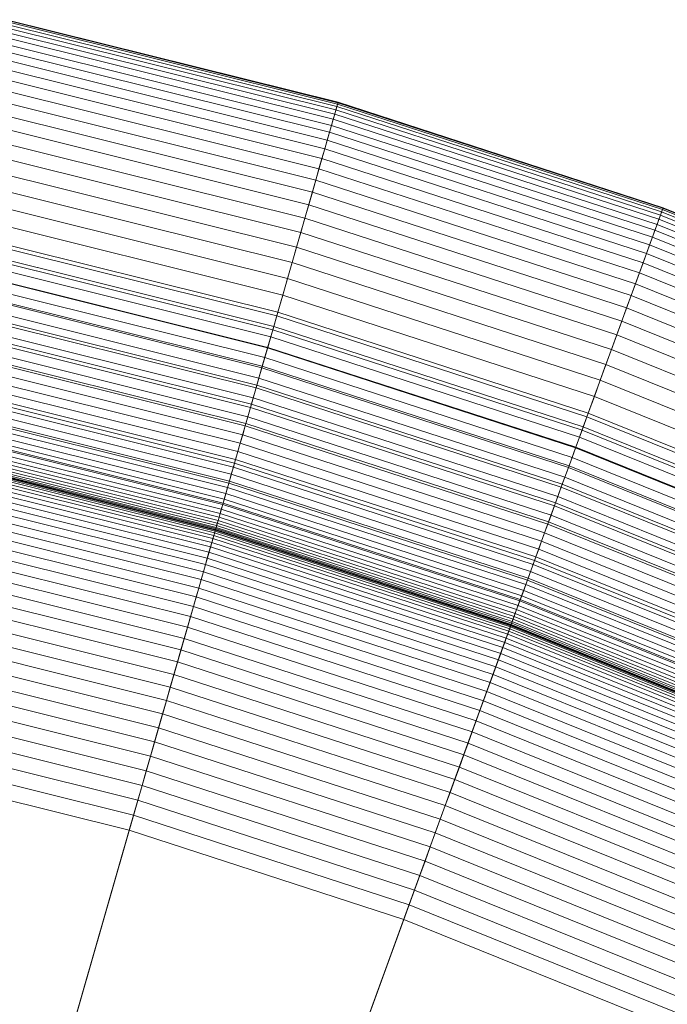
# Model space of a CAD drawing. Header units: millimetres. Extents: x -219 to 220, y -220 to 220.
# Tile 143 of 146: x 47 to 76, y 171 to 215. Entities that reach past the tile are written whole.
import ezdxf

# ---------------------------------------------------------------- set-up
doc = ezdxf.new("R2010")
doc.units = ezdxf.units.MM
doc.layers.add('LUCIDO_1', color=1, linetype='Continuous', lineweight=20, true_color=0xff0000)
doc.layers.add('Nessuna', color=7, linetype='Continuous', lineweight=9)

# ---------------------------------------------------------------- blocks, each defined once
blk = doc.blocks.new('Group-1')
at = {"layer": 'Nessuna', "color": 7, "linetype": 'Continuous', "lineweight": 9, "transparency": 33554687}
for points in [[(44.054, 205.37), (58.276, 201.824), (61.033, 211.436), (46.133, 215.151)], [(46.091, 214.956, -62.82), (60.977, 211.244, -62.82), (60.935, 211.096, -63.75), (46.059, 214.805, -63.75)], [(46.114, 215.064, -61.883), (61.008, 211.351, -61.883), (60.977, 211.244, -62.82), (46.091, 214.956, -62.82)], [(46.128, 215.13, -60.943), (61.026, 211.415, -60.943), (61.008, 211.351, -61.883), (46.114, 215.064, -61.883)], [(46.133, 215.151, -60), (61.033, 211.436, -60), (61.026, 211.415, -60.943), (46.128, 215.13, -60.943)], [(46.133, 215.151), (61.033, 211.436), (61.033, 211.436, -60), (46.133, 215.151, -60)], [(45.968, 214.374, -65.583), (60.813, 210.672, -65.583), (60.735, 210.399, -66.481), (45.908, 214.096, -66.481)], [(46.018, 214.61, -64.671), (60.88, 210.905, -64.671), (60.813, 210.672, -65.583), (45.968, 214.374, -65.583)], [(46.059, 214.805, -63.75), (60.935, 211.096, -63.75), (60.88, 210.905, -64.671), (46.018, 214.61, -64.671)], [(45.908, 214.096, -66.481), (60.735, 210.399, -66.481), (60.645, 210.085, -67.366), (45.841, 213.776, -67.366)], [(45.841, 213.776, -67.366), (60.645, 210.085, -67.366), (60.544, 209.732, -68.234), (45.764, 213.417, -68.234)], [(45.764, 213.417, -68.234), (60.544, 209.732, -68.234), (60.431, 209.339, -69.084), (45.679, 213.017, -69.084)], [(45.679, 213.017, -69.084), (60.431, 209.339, -69.084), (60.308, 208.909, -69.914), (45.586, 212.579, -69.914)], [(45.586, 212.579, -69.914), (60.308, 208.909, -69.914), (60.174, 208.441, -70.721), (45.485, 212.103, -70.721)], [(45.485, 212.103, -70.721), (60.174, 208.441, -70.721), (60.029, 207.937, -71.505), (45.376, 211.591, -71.505)], [(45.376, 211.591, -71.505), (60.029, 207.937, -71.505), (59.875, 207.398, -72.263), (45.26, 211.042, -72.263)], [(58.276, 201.824), (72.217, 197.294), (75.637, 206.691), (61.033, 211.436)], [(61.008, 211.351, -61.883), (75.606, 206.608, -61.883), (75.568, 206.504, -62.82), (60.977, 211.244, -62.82)], [(61.026, 211.415, -60.943), (75.629, 206.67, -60.943), (75.606, 206.608, -61.883), (61.008, 211.351, -61.883)], [(61.033, 211.436, -60), (75.637, 206.691, -60), (75.629, 206.67, -60.943), (61.026, 211.415, -60.943)], [(61.033, 211.436), (75.637, 206.691), (75.637, 206.691, -60), (61.033, 211.436, -60)], [(45.26, 211.042, -72.263), (59.875, 207.398, -72.263), (59.711, 206.826, -72.994), (45.136, 210.46, -72.994)], [(60.88, 210.905, -64.671), (75.448, 206.172, -64.671), (75.365, 205.944, -65.583), (60.813, 210.672, -65.583)], [(60.935, 211.096, -63.75), (75.515, 206.358, -63.75), (75.448, 206.172, -64.671), (60.88, 210.905, -64.671)], [(60.977, 211.244, -62.82), (75.568, 206.504, -62.82), (75.515, 206.358, -63.75), (60.935, 211.096, -63.75)], [(45.136, 210.46, -72.994), (59.711, 206.826, -72.994), (59.537, 206.221, -73.696), (45.005, 209.844, -73.696)], [(60.735, 210.399, -66.481), (75.268, 205.677, -66.481), (75.156, 205.37, -67.366), (60.645, 210.085, -67.366)], [(60.813, 210.672, -65.583), (75.365, 205.944, -65.583), (75.268, 205.677, -66.481), (60.735, 210.399, -66.481)], [(60.645, 210.085, -67.366), (75.156, 205.37, -67.366), (75.03, 205.025, -68.234), (60.544, 209.732, -68.234)], [(45.005, 209.844, -73.696), (59.537, 206.221, -73.696), (59.355, 205.585, -74.368), (44.867, 209.197, -74.368)], [(60.544, 209.732, -68.234), (75.03, 205.025, -68.234), (74.891, 204.641, -69.084), (60.431, 209.339, -69.084)], [(44.867, 209.197, -74.368), (59.355, 205.585, -74.368), (59.164, 204.919, -75.008), (44.723, 208.52, -75.008)], [(60.431, 209.339, -69.084), (74.891, 204.641, -69.084), (74.737, 204.22, -69.914), (60.308, 208.909, -69.914)], [(60.308, 208.909, -69.914), (74.737, 204.22, -69.914), (74.571, 203.763, -70.721), (60.174, 208.441, -70.721)], [(44.723, 208.52, -75.008), (59.164, 204.919, -75.008), (58.965, 204.225, -75.614), (44.573, 207.814, -75.614)], [(60.174, 208.441, -70.721), (74.571, 203.763, -70.721), (74.392, 203.27, -71.505), (60.029, 207.937, -71.505)], [(44.573, 207.814, -75.614), (58.965, 204.225, -75.614), (58.758, 203.505, -76.186), (44.417, 207.08, -76.186)], [(60.029, 207.937, -71.505), (74.392, 203.27, -71.505), (74.2, 202.744, -72.263), (59.875, 207.398, -72.263)], [(59.875, 207.398, -72.263), (74.2, 202.744, -72.263), (73.996, 202.184, -72.994), (59.711, 206.826, -72.994)], [(44.417, 207.08, -76.186), (58.758, 203.505, -76.186), (58.544, 202.759, -76.721), (44.256, 206.321, -76.721)], [(59.711, 206.826, -72.994), (73.996, 202.184, -72.994), (73.781, 201.593, -73.696), (59.537, 206.221, -73.696)], [(72.217, 197.294), (85.807, 191.803), (89.874, 200.939), (75.637, 206.691)], [(75.568, 206.504, -62.82), (89.793, 200.756, -62.82), (89.73, 200.615, -63.75), (75.515, 206.358, -63.75)], [(75.606, 206.608, -61.883), (89.838, 200.858, -61.883), (89.793, 200.756, -62.82), (75.568, 206.504, -62.82)], [(75.629, 206.67, -60.943), (89.865, 200.919, -60.943), (89.838, 200.858, -61.883), (75.606, 206.608, -61.883)], [(75.637, 206.691, -60), (89.874, 200.939, -60), (89.865, 200.919, -60.943), (75.629, 206.67, -60.943)], [(75.637, 206.691), (89.874, 200.939), (89.874, 200.939, -60), (75.637, 206.691, -60)], [(44.256, 206.321, -76.721), (58.544, 202.759, -76.721), (58.324, 201.99, -77.22), (44.09, 205.539, -77.22)], [(59.537, 206.221, -73.696), (73.781, 201.593, -73.696), (73.555, 200.971, -74.368), (59.355, 205.585, -74.368)], [(75.448, 206.172, -64.671), (89.649, 200.434, -64.671), (89.551, 200.213, -65.583), (75.365, 205.944, -65.583)], [(75.515, 206.358, -63.75), (89.73, 200.615, -63.75), (89.649, 200.434, -64.671), (75.448, 206.172, -64.671)], [(44.09, 205.539, -77.22), (58.324, 201.99, -77.22), (58.097, 201.199, -77.68), (43.919, 204.734, -77.68)], [(59.355, 205.585, -74.368), (73.555, 200.971, -74.368), (73.318, 200.32, -75.008), (59.164, 204.919, -75.008)], [(75.268, 205.677, -66.481), (89.435, 199.953, -66.481), (89.303, 199.655, -67.366), (75.156, 205.37, -67.366)], [(75.365, 205.944, -65.583), (89.551, 200.213, -65.583), (89.435, 199.953, -66.481), (75.268, 205.677, -66.481)], [(43.952, 204.89, -0.012), (58.141, 201.352, -0.012), (58.276, 201.824), (44.054, 205.37)], [(75.156, 205.37, -67.366), (89.303, 199.655, -67.366), (89.153, 199.319, -68.234), (75.03, 205.025, -68.234)], [(43.919, 204.734, -77.68), (58.097, 201.199, -77.68), (57.864, 200.388, -78.101), (43.743, 203.909, -78.101)], [(43.85, 204.411, -0.048), (58.006, 200.882, -0.048), (58.141, 201.352, -0.012), (43.952, 204.89, -0.012)], [(59.164, 204.919, -75.008), (73.318, 200.32, -75.008), (73.071, 199.642, -75.614), (58.965, 204.225, -75.614)], [(74.891, 204.641, -69.084), (88.987, 198.946, -69.084), (88.805, 198.536, -69.914), (74.737, 204.22, -69.914)], [(75.03, 205.025, -68.234), (89.153, 199.319, -68.234), (88.987, 198.946, -69.084), (74.891, 204.641, -69.084)], [(43.749, 203.935, -0.108), (57.872, 200.413, -0.108), (58.006, 200.882, -0.048), (43.85, 204.411, -0.048)], [(58.965, 204.225, -75.614), (73.071, 199.642, -75.614), (72.815, 198.937, -76.186), (58.758, 203.505, -76.186)], [(74.737, 204.22, -69.914), (88.805, 198.536, -69.914), (88.607, 198.092, -70.721), (74.571, 203.763, -70.721)], [(43.743, 203.909, -78.101), (57.864, 200.388, -78.101), (57.627, 199.559, -78.482), (43.564, 203.065, -78.482)], [(43.648, 203.462, -0.192), (57.738, 199.949, -0.192), (57.872, 200.413, -0.108), (43.749, 203.935, -0.108)], [(74.571, 203.763, -70.721), (88.607, 198.092, -70.721), (88.394, 197.613, -71.505), (74.392, 203.27, -71.505)], [(43.549, 202.993, -0.3), (57.606, 199.488, -0.3), (57.738, 199.949, -0.192), (43.648, 203.462, -0.192)], [(58.758, 203.505, -76.186), (72.815, 198.937, -76.186), (72.549, 198.208, -76.721), (58.544, 202.759, -76.721)], [(43.564, 203.065, -78.482), (57.627, 199.559, -78.482), (57.384, 198.713, -78.822), (43.381, 202.205, -78.822)], [(43.45, 202.53, -0.431), (57.476, 199.033, -0.431), (57.606, 199.488, -0.3), (43.549, 202.993, -0.3)], [(74.392, 203.27, -71.505), (88.394, 197.613, -71.505), (88.166, 197.101, -72.263), (74.2, 202.744, -72.263)], [(43.353, 202.075, -0.585), (57.348, 198.585, -0.585), (57.476, 199.033, -0.431), (43.45, 202.53, -0.431)], [(58.544, 202.759, -76.721), (72.549, 198.208, -76.721), (72.276, 197.456, -77.22), (58.324, 201.99, -77.22)], [(74.2, 202.744, -72.263), (88.166, 197.101, -72.263), (87.924, 196.557, -72.994), (73.996, 202.184, -72.994)], [(43.381, 202.205, -78.822), (57.384, 198.713, -78.822), (57.138, 197.853, -79.12), (43.195, 201.33, -79.12)], [(43.258, 201.627, -0.761), (57.221, 198.145, -0.761), (57.348, 198.585, -0.585), (43.353, 202.075, -0.585)], [(58.324, 201.99, -77.22), (72.276, 197.456, -77.22), (71.994, 196.683, -77.68), (58.097, 201.199, -77.68)], [(73.996, 202.184, -72.994), (87.924, 196.557, -72.994), (87.668, 195.982, -73.696), (73.781, 201.593, -73.696)], [(43.165, 201.188, -0.96), (57.098, 197.714, -0.96), (57.221, 198.145, -0.761), (43.258, 201.627, -0.761)], [(58.141, 201.352, -0.012), (72.049, 196.833, -0.012), (72.217, 197.294), (58.276, 201.824)], [(73.781, 201.593, -73.696), (87.668, 195.982, -73.696), (87.399, 195.378, -74.368), (73.555, 200.971, -74.368)], [(43.195, 201.33, -79.12), (57.138, 197.853, -79.12), (56.887, 196.981, -79.375), (43.006, 200.442, -79.375)], [(43.074, 200.759, -1.181), (56.977, 197.292, -1.181), (57.098, 197.714, -0.96), (43.165, 201.188, -0.96)], [(58.097, 201.199, -77.68), (71.994, 196.683, -77.68), (71.706, 195.89, -78.101), (57.864, 200.388, -78.101)], [(58.006, 200.882, -0.048), (71.881, 196.373, -0.048), (72.049, 196.833, -0.012), (58.141, 201.352, -0.012)], [(42.985, 200.341, -1.423), (56.859, 196.882, -1.423), (56.977, 197.292, -1.181), (43.074, 200.759, -1.181)], [(57.872, 200.413, -0.108), (71.715, 195.916, -0.108), (71.881, 196.373, -0.048), (58.006, 200.882, -0.048)], [(73.555, 200.971, -74.368), (87.399, 195.378, -74.368), (87.117, 194.745, -75.008), (73.318, 200.32, -75.008)], [(43.006, 200.442, -79.375), (56.887, 196.981, -79.375), (56.634, 196.098, -79.587), (42.815, 199.543, -79.587)], [(42.899, 199.936, -1.685), (56.745, 196.483, -1.685), (56.859, 196.882, -1.423), (42.985, 200.341, -1.423)], [(57.864, 200.388, -78.101), (71.706, 195.89, -78.101), (71.411, 195.08, -78.482), (57.627, 199.559, -78.482)], [(57.738, 199.949, -0.192), (71.549, 195.461, -0.192), (71.715, 195.916, -0.108), (57.872, 200.413, -0.108)], [(73.318, 200.32, -75.008), (87.117, 194.745, -75.008), (86.823, 194.086, -75.614), (73.071, 199.642, -75.614)], [(42.815, 199.543, -1.968), (56.634, 196.098, -1.968), (56.745, 196.483, -1.685), (42.899, 199.936, -1.685)], [(57.606, 199.488, -0.3), (71.386, 195.011, -0.3), (71.549, 195.461, -0.192), (57.738, 199.949, -0.192)], [(42.815, 199.543, -79.587), (56.634, 196.098, -79.587), (56.379, 195.206, -79.756), (42.622, 198.636, -79.756)], [(42.735, 199.165, -2.27), (56.528, 195.726, -2.27), (56.634, 196.098, -1.968), (42.815, 199.543, -1.968)], [(57.627, 199.559, -78.482), (71.411, 195.08, -78.482), (71.11, 194.253, -78.822), (57.384, 198.713, -78.822)], [(57.476, 199.033, -0.431), (71.224, 194.567, -0.431), (71.386, 195.011, -0.3), (57.606, 199.488, -0.3)], [(73.071, 199.642, -75.614), (86.823, 194.086, -75.614), (86.518, 193.401, -76.186), (72.815, 198.937, -76.186)], [(42.658, 198.801, -2.59), (56.425, 195.368, -2.59), (56.528, 195.726, -2.27), (42.735, 199.165, -2.27)], [(57.348, 198.585, -0.585), (71.064, 194.129, -0.585), (71.224, 194.567, -0.431), (57.476, 199.033, -0.431)], [(72.815, 198.937, -76.186), (86.518, 193.401, -76.186), (86.203, 192.692, -76.721), (72.549, 198.208, -76.721)], [(42.622, 198.636, -79.756), (56.379, 195.206, -79.756), (56.121, 194.308, -79.881), (42.428, 197.722, -79.881)], [(42.513, 198.122, -3.284), (56.234, 194.701, -3.284), (56.327, 195.027, -2.929), (42.584, 198.453, -2.929)], [(42.584, 198.453, -2.929), (56.327, 195.027, -2.929), (56.425, 195.368, -2.59), (42.658, 198.801, -2.59)], [(57.384, 198.713, -78.822), (71.11, 194.253, -78.822), (70.804, 193.413, -79.12), (57.138, 197.853, -79.12)], [(57.221, 198.145, -0.761), (70.908, 193.698, -0.761), (71.064, 194.129, -0.585), (57.348, 198.585, -0.585)], [(42.447, 197.809, -3.656), (56.145, 194.393, -3.656), (56.234, 194.701, -3.284), (42.513, 198.122, -3.284)], [(57.098, 197.714, -0.96), (70.754, 193.277, -0.96), (70.908, 193.698, -0.761), (57.221, 198.145, -0.761)], [(72.549, 198.208, -76.721), (86.203, 192.692, -76.721), (85.877, 191.961, -77.22), (72.276, 197.456, -77.22)], [(42.428, 197.722, -79.881), (56.121, 194.308, -79.881), (55.862, 193.405, -79.962), (42.233, 196.803, -79.962)], [(42.384, 197.513, -4.043), (56.062, 194.103, -4.043), (56.145, 194.393, -3.656), (42.447, 197.809, -3.656)], [(57.138, 197.853, -79.12), (70.804, 193.413, -79.12), (70.493, 192.56, -79.375), (56.887, 196.981, -79.375)], [(56.977, 197.292, -1.181), (70.604, 192.865, -1.181), (70.754, 193.277, -0.96), (57.098, 197.714, -0.96)], [(42.27, 196.98, -4.859), (55.912, 193.579, -4.859), (55.984, 193.831, -4.444), (42.325, 197.237, -4.444)], [(42.325, 197.237, -4.444), (55.984, 193.831, -4.444), (56.062, 194.103, -4.043), (42.384, 197.513, -4.043)], [(56.859, 196.882, -1.423), (70.458, 192.463, -1.423), (70.604, 192.865, -1.181), (56.977, 197.292, -1.181)], [(72.276, 197.456, -77.22), (85.877, 191.961, -77.22), (85.542, 191.209, -77.68), (71.994, 196.683, -77.68)], [(72.049, 196.833, -0.012), (85.607, 191.355, -0.012), (85.807, 191.803), (72.217, 197.294)], [(42.233, 196.803, -79.962), (55.862, 193.405, -79.962), (14.477, 49.079, -89.301), (11.017, 49.942, -89.301)], [(42.174, 196.528, -5.724), (55.784, 193.134, -5.724), (55.845, 193.346, -5.286), (42.22, 196.743, -5.286)], [(42.22, 196.743, -5.286), (55.845, 193.346, -5.286), (55.912, 193.579, -4.859), (42.27, 196.98, -4.859)], [(56.887, 196.981, -79.375), (70.493, 192.56, -79.375), (70.179, 191.697, -79.587), (56.634, 196.098, -79.587)], [(56.745, 196.483, -1.685), (70.316, 192.074, -1.685), (70.458, 192.463, -1.423), (56.859, 196.882, -1.423)], [(71.994, 196.683, -77.68), (85.542, 191.209, -77.68), (85.199, 190.439, -78.101), (71.706, 195.89, -78.101)], [(71.881, 196.373, -0.048), (85.408, 190.908, -0.048), (85.607, 191.355, -0.012), (72.049, 196.833, -0.012)], [(42.096, 196.16, -6.631), (55.681, 192.773, -6.631), (55.73, 192.943, -6.173), (42.133, 196.333, -6.173)], [(42.133, 196.333, -6.173), (55.73, 192.943, -6.173), (55.784, 193.134, -5.724), (42.174, 196.528, -5.724)], [(56.634, 196.098, -1.968), (70.179, 191.697, -1.968), (70.316, 192.074, -1.685), (56.745, 196.483, -1.685)], [(71.715, 195.916, -0.108), (85.21, 190.463, -0.108), (85.408, 190.908, -0.048), (71.881, 196.373, -0.048)], [(41.997, 195.694, -8.533), (55.55, 192.315, -8.533), (55.573, 192.396, -8.049), (42.015, 195.776, -8.049)], [(42.015, 195.776, -8.049), (55.573, 192.396, -8.049), (55.602, 192.499, -7.57), (42.037, 195.882, -7.57)], [(42.037, 195.882, -7.57), (55.602, 192.499, -7.57), (55.638, 192.625, -7.097), (42.064, 196.01, -7.097)], [(42.064, 196.01, -7.097), (55.638, 192.625, -7.097), (55.681, 192.773, -6.631), (42.096, 196.16, -6.631)], [(56.634, 196.098, -79.587), (70.179, 191.697, -79.587), (69.862, 190.825, -79.756), (56.379, 195.206, -79.756)], [(56.528, 195.726, -2.27), (70.047, 191.333, -2.27), (70.179, 191.697, -1.968), (56.634, 196.098, -1.968)], [(71.706, 195.89, -78.101), (85.199, 190.439, -78.101), (84.849, 189.651, -78.482), (71.411, 195.08, -78.482)], [(71.549, 195.461, -0.192), (85.014, 190.021, -0.192), (85.21, 190.463, -0.108), (71.715, 195.916, -0.108)], [(41.888, 195.183, -49.408), (55.405, 191.812, -49.408), (55.446, 191.956, -48.716), (41.919, 195.328, -48.716)], [(41.919, 195.328, -48.716), (55.446, 191.956, -48.716), (55.479, 192.067, -48.019), (41.944, 195.442, -48.019)], [(41.944, 195.442, -48.019), (55.479, 192.067, -48.019), (55.501, 192.147, -47.317), (41.961, 195.523, -47.317)], [(41.961, 195.523, -47.317), (55.501, 192.147, -47.317), (55.515, 192.195, -46.611), (41.971, 195.572, -46.611)], [(41.971, 195.572, -46.611), (55.515, 192.195, -46.611), (55.52, 192.211, -45.904), (41.975, 195.588, -45.904)], [(41.975, 195.588, -10), (55.52, 192.211, -10), (55.523, 192.223, -9.509), (41.977, 195.6, -9.509)], [(41.975, 195.588, -45.904), (55.52, 192.211, -45.904), (55.52, 192.211, -10), (41.975, 195.588, -10)], [(41.977, 195.6, -9.509), (55.523, 192.223, -9.509), (55.533, 192.258, -9.02), (41.985, 195.636, -9.02)], [(41.985, 195.636, -9.02), (55.533, 192.258, -9.02), (55.55, 192.315, -8.533), (41.997, 195.694, -8.533)], [(56.327, 195.027, -2.929), (69.798, 190.65, -2.929), (69.92, 190.984, -2.59), (56.425, 195.368, -2.59)], [(56.425, 195.368, -2.59), (69.92, 190.984, -2.59), (70.047, 191.333, -2.27), (56.528, 195.726, -2.27)], [(71.386, 195.011, -0.3), (84.819, 189.584, -0.3), (85.014, 190.021, -0.192), (71.549, 195.461, -0.192)], [(41.806, 194.797, -50.765), (55.297, 191.433, -50.765), (55.355, 191.638, -50.091), (41.851, 195.005, -50.091)], [(41.851, 195.005, -50.091), (55.355, 191.638, -50.091), (55.405, 191.812, -49.408), (41.888, 195.183, -49.408)], [(56.379, 195.206, -79.756), (69.862, 190.825, -79.756), (69.542, 189.947, -79.881), (56.121, 194.308, -79.881)], [(56.234, 194.701, -3.284), (69.682, 190.332, -3.284), (69.798, 190.65, -2.929), (56.327, 195.027, -2.929)], [(71.411, 195.08, -78.482), (84.849, 189.651, -78.482), (84.491, 188.847, -78.822), (71.11, 194.253, -78.822)], [(71.224, 194.567, -0.431), (84.626, 189.152, -0.431), (84.819, 189.584, -0.3), (71.386, 195.011, -0.3)], [(41.698, 194.287, -52.08), (55.153, 190.933, -52.08), (55.229, 191.198, -51.429), (41.755, 194.557, -51.429)], [(41.755, 194.557, -51.429), (55.229, 191.198, -51.429), (55.297, 191.433, -50.765), (41.806, 194.797, -50.765)], [(56.145, 194.393, -3.656), (69.573, 190.03, -3.656), (69.682, 190.332, -3.284), (56.234, 194.701, -3.284)], [(71.064, 194.129, -0.585), (84.437, 188.726, -0.585), (84.626, 189.152, -0.431), (71.224, 194.567, -0.431)], [(41.634, 193.988, -52.717), (55.069, 190.638, -52.717), (55.153, 190.933, -52.08), (41.698, 194.287, -52.08)], [(56.121, 194.308, -79.881), (69.542, 189.947, -79.881), (69.221, 189.064, -79.962), (55.862, 193.405, -79.962)], [(55.984, 193.831, -4.444), (69.373, 189.481, -4.444), (69.469, 189.747, -4.043), (56.062, 194.103, -4.043)], [(56.062, 194.103, -4.043), (69.469, 189.747, -4.043), (69.573, 190.03, -3.656), (56.145, 194.393, -3.656)], [(71.11, 194.253, -78.822), (84.491, 188.847, -78.822), (84.127, 188.03, -79.12), (70.804, 193.413, -79.12)], [(70.908, 193.698, -0.761), (84.251, 188.307, -0.761), (84.437, 188.726, -0.585), (71.064, 194.129, -0.585)], [(41.489, 193.302, -53.945), (54.876, 189.965, -53.945), (54.976, 190.315, -53.339), (41.565, 193.659, -53.339)], [(41.565, 193.659, -53.339), (54.976, 190.315, -53.339), (55.069, 190.638, -52.717), (41.634, 193.988, -52.717)], [(55.845, 193.346, -5.286), (69.2, 189.007, -5.286), (69.283, 189.234, -4.859), (55.912, 193.579, -4.859)], [(55.912, 193.579, -4.859), (69.283, 189.234, -4.859), (69.373, 189.481, -4.444), (55.984, 193.831, -4.444)], [(70.754, 193.277, -0.96), (84.068, 187.898, -0.96), (84.251, 188.307, -0.761), (70.908, 193.698, -0.761)], [(55.862, 193.405, -79.962), (69.221, 189.064, -79.962), (17.87, 47.977, -89.301), (14.477, 49.079, -89.301)], [(41.407, 192.918, -54.533), (54.767, 189.587, -54.533), (54.876, 189.965, -53.945), (41.489, 193.302, -53.945)], [(55.73, 192.943, -6.173), (69.057, 188.613, -6.173), (69.125, 188.8, -5.724), (55.784, 193.134, -5.724)], [(55.784, 193.134, -5.724), (69.125, 188.8, -5.724), (69.2, 189.007, -5.286), (55.845, 193.346, -5.286)], [(70.804, 193.413, -79.12), (84.127, 188.03, -79.12), (83.758, 187.201, -79.375), (70.493, 192.56, -79.375)], [(70.604, 192.865, -1.181), (83.89, 187.497, -1.181), (84.068, 187.898, -0.96), (70.754, 193.277, -0.96)], [(41.32, 192.507, -55.102), (54.651, 189.183, -55.102), (54.767, 189.587, -54.533), (41.407, 192.918, -54.533)], [(55.638, 192.625, -7.097), (68.944, 188.302, -7.097), (68.996, 188.447, -6.631), (55.681, 192.773, -6.631)], [(55.681, 192.773, -6.631), (68.996, 188.447, -6.631), (69.057, 188.613, -6.173), (55.73, 192.943, -6.173)], [(70.458, 192.463, -1.423), (83.716, 187.107, -1.423), (83.89, 187.497, -1.181), (70.604, 192.865, -1.181)], [(41.227, 192.07, -55.65), (54.528, 188.753, -55.65), (54.651, 189.183, -55.102), (41.32, 192.507, -55.102)], [(55.52, 192.211, -10), (68.796, 187.897, -10), (68.8, 187.909, -9.509), (55.523, 192.223, -9.509)], [(55.523, 192.223, -9.509), (68.8, 187.909, -9.509), (68.813, 187.943, -9.02), (55.533, 192.258, -9.02)], [(55.533, 192.258, -9.02), (68.813, 187.943, -9.02), (68.833, 187.999, -8.533), (55.55, 192.315, -8.533)], [(55.55, 192.315, -8.533), (68.833, 187.999, -8.533), (68.862, 188.078, -8.049), (55.573, 192.396, -8.049)], [(55.573, 192.396, -8.049), (68.862, 188.078, -8.049), (68.899, 188.179, -7.57), (55.602, 192.499, -7.57)], [(55.602, 192.499, -7.57), (68.899, 188.179, -7.57), (68.944, 188.302, -7.097), (55.638, 192.625, -7.097)], [(70.493, 192.56, -79.375), (83.758, 187.201, -79.375), (83.384, 186.362, -79.587), (70.179, 191.697, -79.587)], [(70.316, 192.074, -1.685), (83.547, 186.728, -1.685), (83.716, 187.107, -1.423), (70.458, 192.463, -1.423)], [(41.129, 191.608, -56.176), (54.398, 188.3, -56.176), (54.528, 188.753, -55.65), (41.227, 192.07, -55.65)], [(55.355, 191.638, -50.091), (68.592, 187.337, -50.091), (68.654, 187.508, -49.408), (55.405, 191.812, -49.408)], [(55.405, 191.812, -49.408), (68.654, 187.508, -49.408), (68.705, 187.648, -48.716), (55.446, 191.956, -48.716)], [(55.446, 191.956, -48.716), (68.705, 187.648, -48.716), (68.745, 187.757, -48.019), (55.479, 192.067, -48.019)], [(55.479, 192.067, -48.019), (68.745, 187.757, -48.019), (68.774, 187.835, -47.317), (55.501, 192.147, -47.317)], [(55.501, 192.147, -47.317), (68.774, 187.835, -47.317), (68.791, 187.882, -46.611), (55.515, 192.195, -46.611)], [(55.515, 192.195, -46.611), (68.791, 187.882, -46.611), (68.796, 187.897, -45.904), (55.52, 192.211, -45.904)], [(55.52, 192.211, -45.904), (68.796, 187.897, -45.904), (68.796, 187.897, -10), (55.52, 192.211, -10)], [(70.179, 191.697, -1.968), (83.384, 186.361, -1.968), (83.547, 186.728, -1.685), (70.316, 192.074, -1.685)], [(41.025, 191.123, -56.68), (54.261, 187.823, -56.68), (54.398, 188.3, -56.176), (41.129, 191.608, -56.176)], [(55.229, 191.198, -51.429), (68.436, 186.907, -51.429), (68.519, 187.137, -50.765), (55.297, 191.433, -50.765)], [(55.297, 191.433, -50.765), (68.519, 187.137, -50.765), (68.592, 187.337, -50.091), (55.355, 191.638, -50.091)], [(70.179, 191.697, -79.587), (83.384, 186.362, -79.587), (83.007, 185.514, -79.756), (69.862, 190.825, -79.756)], [(70.047, 191.333, -2.27), (83.227, 186.008, -2.27), (83.384, 186.361, -1.968), (70.179, 191.697, -1.968)], [(40.917, 190.615, -57.16), (54.118, 187.323, -57.16), (54.261, 187.823, -56.68), (41.025, 191.123, -56.68)], [(55.069, 190.638, -52.717), (68.237, 186.36, -52.717), (68.341, 186.647, -52.08), (55.153, 190.933, -52.08)], [(55.153, 190.933, -52.08), (68.341, 186.647, -52.08), (68.436, 186.907, -51.429), (55.229, 191.198, -51.429)], [(69.798, 190.65, -2.929), (82.931, 185.344, -2.929), (83.076, 185.668, -2.59), (69.92, 190.984, -2.59)], [(69.92, 190.984, -2.59), (83.076, 185.668, -2.59), (83.227, 186.008, -2.27), (70.047, 191.333, -2.27)], [(40.805, 190.085, -57.615), (53.969, 186.803, -57.615), (54.118, 187.323, -57.16), (40.917, 190.615, -57.16)], [(54.976, 190.315, -53.339), (68.122, 186.044, -53.339), (68.237, 186.36, -52.717), (55.069, 190.638, -52.717)], [(69.862, 190.825, -79.756), (83.007, 185.514, -79.756), (82.627, 184.66, -79.881), (69.542, 189.947, -79.881)], [(69.682, 190.332, -3.284), (82.793, 185.035, -3.284), (82.931, 185.344, -2.929), (69.798, 190.65, -2.929)], [(40.688, 189.535, -58.043), (53.814, 186.262, -58.043), (53.969, 186.803, -57.615), (40.805, 190.085, -57.615)], [(54.876, 189.965, -53.945), (67.997, 185.701, -53.945), (68.122, 186.044, -53.339), (54.976, 190.315, -53.339)], [(69.469, 189.747, -4.043), (82.54, 184.466, -4.043), (82.663, 184.742, -3.656), (69.573, 190.03, -3.656)], [(69.573, 190.03, -3.656), (82.663, 184.742, -3.656), (82.793, 185.035, -3.284), (69.682, 190.332, -3.284)], [(54.651, 189.183, -55.102), (67.719, 184.937, -55.102), (67.863, 185.332, -54.533), (54.767, 189.587, -54.533)], [(54.767, 189.587, -54.533), (67.863, 185.332, -54.533), (67.997, 185.701, -53.945), (54.876, 189.965, -53.945)], [(69.542, 189.947, -79.881), (82.627, 184.66, -79.881), (82.245, 183.802, -79.962), (69.221, 189.064, -79.962)], [(69.373, 189.481, -4.444), (82.425, 184.208, -4.444), (82.54, 184.466, -4.043), (69.469, 189.747, -4.043)], [(40.567, 188.966, -58.445), (53.654, 185.703, -58.445), (53.814, 186.262, -58.043), (40.688, 189.535, -58.043)], [(54.528, 188.753, -55.65), (67.566, 184.517, -55.65), (67.719, 184.937, -55.102), (54.651, 189.183, -55.102)], [(69.2, 189.007, -5.286), (82.22, 183.747, -5.286), (82.318, 183.968, -4.859), (69.283, 189.234, -4.859)], [(69.283, 189.234, -4.859), (82.318, 183.968, -4.859), (82.425, 184.208, -4.444), (69.373, 189.481, -4.444)], [(69.221, 189.064, -79.962), (82.245, 183.802, -79.962), (21.177, 46.641, -89.301), (17.87, 47.977, -89.301)], [(40.442, 188.379, -58.819), (53.488, 185.126, -58.819), (53.654, 185.703, -58.445), (40.567, 188.966, -58.445)], [(54.398, 188.3, -56.176), (67.405, 184.074, -56.176), (67.566, 184.517, -55.65), (54.528, 188.753, -55.65)], [(69.057, 188.613, -6.173), (82.049, 183.363, -6.173), (82.13, 183.545, -5.724), (69.125, 188.8, -5.724)], [(69.125, 188.8, -5.724), (82.13, 183.545, -5.724), (82.22, 183.747, -5.286), (69.2, 189.007, -5.286)], [(40.314, 187.775, -59.164), (53.318, 184.533, -59.164), (53.488, 185.126, -58.819), (40.442, 188.379, -58.819)], [(54.261, 187.823, -56.68), (67.235, 183.607, -56.68), (67.405, 184.074, -56.176), (54.398, 188.3, -56.176)], [(68.899, 188.179, -7.57), (81.862, 182.942, -7.57), (81.915, 183.061, -7.097), (68.944, 188.302, -7.097)], [(68.944, 188.302, -7.097), (81.915, 183.061, -7.097), (81.977, 183.202, -6.631), (68.996, 188.447, -6.631)], [(68.996, 188.447, -6.631), (81.977, 183.202, -6.631), (82.049, 183.363, -6.173), (69.057, 188.613, -6.173)], [(54.118, 187.323, -57.16), (67.057, 183.119, -57.16), (67.235, 183.607, -56.68), (54.261, 187.823, -56.68)], [(68.745, 187.757, -48.019), (81.679, 182.531, -48.019), (81.713, 182.607, -47.317), (68.774, 187.835, -47.317)], [(68.774, 187.835, -47.317), (81.713, 182.607, -47.317), (81.733, 182.653, -46.611), (68.791, 187.882, -46.611)], [(68.791, 187.882, -46.611), (81.733, 182.653, -46.611), (81.74, 182.668, -45.904), (68.796, 187.897, -45.904)], [(68.796, 187.897, -10), (81.74, 182.668, -10), (81.745, 182.679, -9.509), (68.8, 187.909, -9.509)], [(68.796, 187.897, -45.904), (81.74, 182.668, -45.904), (81.74, 182.668, -10), (68.796, 187.897, -10)], [(68.8, 187.909, -9.509), (81.745, 182.679, -9.509), (81.759, 182.712, -9.02), (68.813, 187.943, -9.02)], [(68.813, 187.943, -9.02), (81.759, 182.712, -9.02), (81.784, 182.767, -8.533), (68.833, 187.999, -8.533)], [(68.833, 187.999, -8.533), (81.784, 182.767, -8.533), (81.818, 182.844, -8.049), (68.862, 188.078, -8.049)], [(68.862, 188.078, -8.049), (81.818, 182.844, -8.049), (81.862, 182.942, -7.57), (68.899, 188.179, -7.57)], [(40.182, 187.156, -59.48), (53.144, 183.925, -59.48), (53.318, 184.533, -59.164), (40.314, 187.775, -59.164)], [(68.592, 187.337, -50.091), (81.497, 182.123, -50.091), (81.571, 182.289, -49.408), (68.654, 187.508, -49.408)], [(68.654, 187.508, -49.408), (81.571, 182.289, -49.408), (81.631, 182.425, -48.716), (68.705, 187.648, -48.716)], [(68.705, 187.648, -48.716), (81.631, 182.425, -48.716), (81.679, 182.531, -48.019), (68.745, 187.757, -48.019)], [(40.048, 186.524, -59.766), (52.965, 183.303, -59.766), (53.144, 183.925, -59.48), (40.182, 187.156, -59.48)], [(53.969, 186.803, -57.615), (66.872, 182.61, -57.615), (67.057, 183.119, -57.16), (54.118, 187.323, -57.16)], [(68.436, 186.907, -51.429), (81.311, 181.705, -51.429), (81.41, 181.928, -50.765), (68.519, 187.137, -50.765)], [(68.519, 187.137, -50.765), (81.41, 181.928, -50.765), (81.497, 182.123, -50.091), (68.592, 187.337, -50.091)], [(39.911, 185.878, -60.02), (52.784, 182.669, -60.02), (52.965, 183.303, -59.766), (40.048, 186.524, -59.766)], [(53.814, 186.262, -58.043), (66.68, 182.082, -58.043), (66.872, 182.61, -57.615), (53.969, 186.803, -57.615)], [(68.237, 186.36, -52.717), (81.074, 181.173, -52.717), (81.199, 181.453, -52.08), (68.341, 186.647, -52.08)], [(68.341, 186.647, -52.08), (81.199, 181.453, -52.08), (81.311, 181.705, -51.429), (68.436, 186.907, -51.429)], [(53.654, 185.703, -58.445), (66.481, 181.535, -58.445), (66.68, 182.082, -58.043), (53.814, 186.262, -58.043)], [(67.997, 185.701, -53.945), (80.789, 180.533, -53.945), (80.937, 180.866, -53.339), (68.122, 186.044, -53.339)], [(68.122, 186.044, -53.339), (80.937, 180.866, -53.339), (81.074, 181.173, -52.717), (68.237, 186.36, -52.717)], [(39.771, 185.222, -60.244), (52.599, 182.024, -60.244), (52.784, 182.669, -60.02), (39.911, 185.878, -60.02)], [(53.488, 185.126, -58.819), (66.275, 180.971, -58.819), (66.481, 181.535, -58.445), (53.654, 185.703, -58.445)], [(67.863, 185.332, -54.533), (80.629, 180.174, -54.533), (80.789, 180.533, -53.945), (67.997, 185.701, -53.945)], [(39.63, 184.556, -60.435), (52.411, 181.369, -60.435), (52.599, 182.024, -60.244), (39.771, 185.222, -60.244)], [(67.719, 184.937, -55.102), (80.458, 179.79, -55.102), (80.629, 180.174, -54.533), (67.863, 185.332, -54.533)], [(53.318, 184.533, -59.164), (66.064, 180.391, -59.164), (66.275, 180.971, -58.819), (53.488, 185.126, -58.819)], [(67.566, 184.517, -55.65), (80.277, 179.382, -55.65), (80.458, 179.79, -55.102), (67.719, 184.937, -55.102)], [(39.486, 183.882, -60.595), (52.221, 180.707, -60.595), (52.411, 181.369, -60.435), (39.63, 184.556, -60.435)], [(53.144, 183.925, -59.48), (65.848, 179.797, -59.48), (66.064, 180.391, -59.164), (53.318, 184.533, -59.164)], [(67.405, 184.074, -56.176), (80.085, 178.951, -56.176), (80.277, 179.382, -55.65), (67.566, 184.517, -55.65)], [(39.342, 183.202, -60.721), (52.029, 180.038, -60.721), (52.221, 180.707, -60.595), (39.486, 183.882, -60.595)], [(52.965, 183.303, -59.766), (65.627, 179.189, -59.766), (65.848, 179.797, -59.48), (53.144, 183.925, -59.48)], [(67.235, 183.607, -56.68), (79.883, 178.497, -56.68), (80.085, 178.951, -56.176), (67.405, 184.074, -56.176)], [(82.245, 183.802, -79.962), (94.87, 177.645, -79.962), (24.382, 45.078, -89.301), (21.177, 46.641, -89.301)], [(67.057, 183.119, -57.16), (79.671, 178.023, -57.16), (79.883, 178.497, -56.68), (67.235, 183.607, -56.68)], [(39.196, 182.516, -60.815), (51.836, 179.365, -60.815), (52.029, 180.038, -60.721), (39.342, 183.202, -60.721)], [(52.784, 182.669, -60.02), (65.401, 178.569, -60.02), (65.627, 179.189, -59.766), (52.965, 183.303, -59.766)], [(66.872, 182.61, -57.615), (79.451, 177.528, -57.615), (79.671, 178.023, -57.16), (67.057, 183.119, -57.16)], [(39.05, 181.827, -60.875), (51.642, 178.687, -60.875), (51.836, 179.365, -60.815), (39.196, 182.516, -60.815)], [(52.599, 182.024, -60.244), (65.172, 177.939, -60.244), (65.401, 178.569, -60.02), (52.784, 182.669, -60.02)], [(66.68, 182.082, -58.043), (79.223, 177.014, -58.043), (79.451, 177.528, -57.615), (66.872, 182.61, -57.615)], [(66.481, 181.535, -58.445), (78.986, 176.483, -58.445), (79.223, 177.014, -58.043), (66.68, 182.082, -58.043)], [(11.017, 49.942, -69.262), (14.477, 49.079, -69.262), (51.642, 178.687, -60.875), (39.05, 181.827, -60.875)], [(52.411, 181.369, -60.435), (64.939, 177.299, -60.435), (65.172, 177.939, -60.244), (52.599, 182.024, -60.244)], [(52.221, 180.707, -60.595), (64.703, 176.652, -60.595), (64.939, 177.299, -60.435), (52.411, 181.369, -60.435)], [(66.275, 180.971, -58.819), (78.742, 175.935, -58.819), (78.986, 176.483, -58.445), (66.481, 181.535, -58.445)], [(52.029, 180.038, -60.721), (64.465, 175.998, -60.721), (64.703, 176.652, -60.595), (52.221, 180.707, -60.595)], [(66.064, 180.391, -59.164), (78.491, 175.371, -59.164), (78.742, 175.935, -58.819), (66.275, 180.971, -58.819)], [(65.848, 179.797, -59.48), (78.233, 174.793, -59.48), (78.491, 175.371, -59.164), (66.064, 180.391, -59.164)], [(51.836, 179.365, -60.815), (64.226, 175.339, -60.815), (64.465, 175.998, -60.721), (52.029, 180.038, -60.721)], [(65.627, 179.189, -59.766), (77.97, 174.202, -59.766), (78.233, 174.793, -59.48), (65.848, 179.797, -59.48)], [(51.642, 178.687, -60.875), (63.985, 174.677, -60.875), (64.226, 175.339, -60.815), (51.836, 179.365, -60.815)], [(65.401, 178.569, -60.02), (77.702, 173.599, -60.02), (77.97, 174.202, -59.766), (65.627, 179.189, -59.766)], [(14.477, 49.079, -69.262), (17.87, 47.977, -69.262), (63.985, 174.677, -60.875), (51.642, 178.687, -60.875)], [(65.172, 177.939, -60.244), (77.429, 172.986, -60.244), (77.702, 173.599, -60.02), (65.401, 178.569, -60.02)], [(94.87, 177.645, -79.962), (107.034, 170.622, -79.962), (27.471, 43.294, -89.301), (24.382, 45.078, -89.301)], [(64.939, 177.299, -60.435), (77.152, 172.364, -60.435), (77.429, 172.986, -60.244), (65.172, 177.939, -60.244)], [(64.703, 176.652, -60.595), (76.872, 171.735, -60.595), (77.152, 172.364, -60.435), (64.939, 177.299, -60.435)], [(64.465, 175.998, -60.721), (76.589, 171.099, -60.721), (76.872, 171.735, -60.595), (64.703, 176.652, -60.595)], [(64.226, 175.339, -60.815), (76.304, 170.459, -60.815), (76.589, 171.099, -60.721), (64.465, 175.998, -60.721)], [(63.985, 174.677, -60.875), (76.017, 169.816, -60.875), (76.304, 170.459, -60.815), (64.226, 175.339, -60.815)], [(17.87, 47.977, -69.262), (21.177, 46.641, -69.262), (76.017, 169.816, -60.875), (63.985, 174.677, -60.875)]]:
    blk.add_3dface(points, dxfattribs=at)

msp = doc.modelspace()

# ---------------------------------------------------------------- block references
at = {"layer": 'LUCIDO_1', "color": 7, "transparency": 33554687}
msp.add_blockref('Group-1', (0, 0), dxfattribs=at)

doc.saveas('drawing.dxf')
